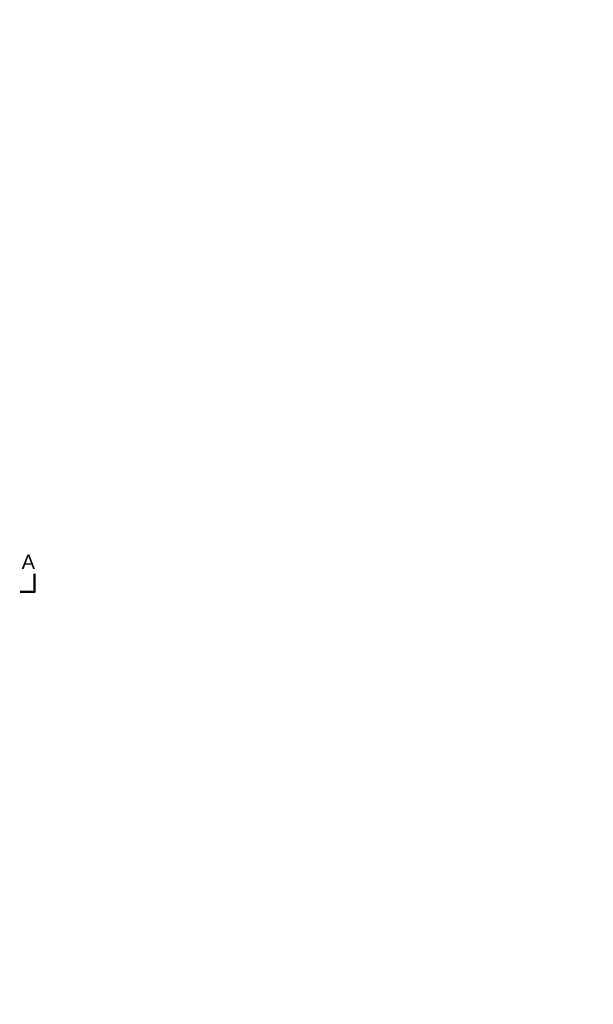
# Model space of a CAD drawing. Header units: millimetres. Extents: x 2899 to 19905, y -19 to 6657.
# Tile 5 of 6: x 12837 to 16067, y 589 to 6126. Entities that reach past the tile are written whole.
import ezdxf

# ---------------------------------------------------------------- set-up
doc = ezdxf.new("R2010")
doc.units = ezdxf.units.MM
doc.layers.add('Wymiarowanie', color=84, linetype='Continuous', lineweight=13)
doc.styles.add('arial', font='arial.ttf')

msp = doc.modelspace()

# ---------------------------------------------------------------- linework, layer by layer
at = {"layer": 'Wymiarowanie', "lineweight": 50}
msp.add_lwpolyline([(12840.08164770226, 2908.406945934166), (12921.17108671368, 2908.406945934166), (12921.17108671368, 3010.656689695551)], dxfattribs=at)

# ---------------------------------------------------------------- texts
at = {"layer": 'Wymiarowanie', "attachment_point": 1, "style": 'arial'}
for s, insert, char_height, width in [('\\pi138.23;PIERŚCIEŃ\\P\\pi40.292;WYRÓWNUJĄCY', (9029.0602916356, 6110.243138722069), 50, 641.9754564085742), ('\\pi213.01;PŁYTA \\P\\pi42.304;PRZYKRYWOWA', (9025.160158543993, 5895.916970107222), 50, 641.9754564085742), ('\\pi138.23;PIERŚCIEŃ\\P\\pi78.321;ODCIĄŻAJĄCY', (9029.0602916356, 5701.074863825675), 50, 641.9754564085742), ('\\pi213.01;PŁYTA \\P\\pi42.304;PRZYKRYWOWA', (5081.499765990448, 5678.376776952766), 50, 641.9754564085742), ('\\pi171.12;STOPNIE \\P\\pi168.33;ŻELIWNE\\P\\pi-5.0866;ANTYPOŚLIZGOWE', (5073.66359940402, 5417.091855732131), 50, 641.9754564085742), ('\\pi226.8;KRĄG\\P\\pi206.94;DN 800', (5081.499765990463, 5113.85223025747), 50, 641.9754564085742), ('\\pi54.659;PRZEKRÓJ C-C\\P\\pi88.08;{\\H0.75x;kineta przepływowa}', (8957.394348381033, 4762.218172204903), 80, 922.1424544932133), ('\\pi54.659;PRZEKRÓJ D-D\\P\\pi88.08;{\\H0.75x;kineta połączeniowa}', (11417.12173425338, 4777.291711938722), 80, 922.1424544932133), ('\\pi213.01;PŁYTA \\P\\pi71.397;PRZEJŚCIOWA', (4898.495108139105, 4370.797471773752), 50, 641.9754564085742), ('\\pi226.8;KRĄG\\P\\pi187.51;DN 1000\\PDN 1200', (4909.46825015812, 3669.72877007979), 50, 641.9754564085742), ('\\pxqc;A', (12565.23126600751, 3117.727564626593), 80, 641.9754564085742), ('\\pi213.01;PŁYTA \\P\\pi42.304;PRZYKRYWOWA', (4898.49510813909, 722.9229342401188), 50, 641.9754564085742)]:
    msp.add_mtext(s, dxfattribs=dict(at, insert=insert, char_height=char_height, width=width))

doc.saveas('drawing.dxf')
